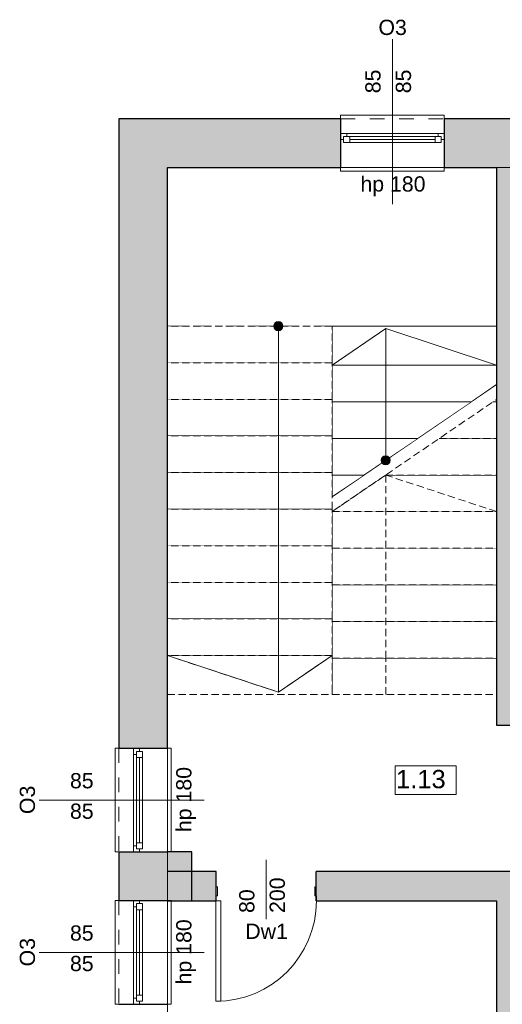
# Model space of a CAD drawing. Header units: centimetres. Extents: x -25572 to 23555, y -2435 to 15405.
# Tile 29 of 134: x 6248 to 6644, y 2173 to 2981. Entities that reach past the tile are written whole.
import ezdxf

# ---------------------------------------------------------------- set-up
doc = ezdxf.new("R2010")
doc.units = ezdxf.units.CM
doc.header["$MEASUREMENT"] = 0
for name, pattern in [('Przerywana', [24, 12, -12]), ('Przerywana gęsta', [9, 6, -3]), ('Wipeout_Contour', [100, 0, -100])]:
    doc.linetypes.add(name, pattern=pattern)
for name, color, linetype, lineweight in [('Nowe_210-A Pomieszczenia_Nr_pióra__41', 7, 'Continuous', 15), ('Nowe_220-A Ściany_Nr_pióra__19', 255, 'Continuous', 0), ('Nowe_220-A Ściany_Nr_pióra__23', 7, 'Continuous', 15), ('Nowe_220-A Ściany_Nr_pióra__27', 7, 'Continuous', 25), ('Nowe_220-A Ściany_Nr_pióra__3', 7, 'Continuous', 13), ('Nowe_220-A Ściany_Nr_pióra__7', 7, 'Continuous', 13), ('Nowe_250-A Schody Pochylnie_Nr_pióra__1', 7, 'Continuous', 13), ('Nowe_250-A Schody Pochylnie_Nr_pióra__11', 7, 'Continuous', 13), ('Nowe_250-A Schody Pochylnie_Nr_pióra__71', 7, 'Continuous', 13), ('Nowe_250-A Schody Pochylnie_Nr_pióra__91', 7, 'Continuous', 13), ('Nowe_450-K Stropy_Nr_pióra__89', 7, 'Continuous', 13)]:
    doc.layers.add(name, color=color, linetype=linetype, lineweight=lineweight)
doc.layers.add('Nowe_220-A Ściany_Nr_pióra__45', color=7, linetype='Continuous', lineweight=15, true_color=0x40a5ff)
doc.layers.add('Nowe_250-A Schody Pochylnie', color=7, linetype='Continuous')
doc.styles.add('STYL_AUTOMATYCZNY_6', font='arial.ttf')

msp = doc.modelspace()

# ---------------------------------------------------------------- hatches: boundary and pattern name
at = {"layer": 'Nowe_220-A Ściany_Nr_pióra__19', "linetype": 'Continuous', "lineweight": 0}
for points in [[(6369.38, 2899.34), (6369.38, 2859.34), (6511.38, 2859.34), (6511.38, 2899.34)], [(6596.38, 2899.34), (6596.38, 2859.34), (6663.38, 2859.34), (6663.38, 2899.34)], [(6663.38, 2414.34), (6639.38, 2402.34), (6663.38, 2402.34)], [(6639.38, 2414.34), (6639.38, 2402.34), (6663.38, 2414.34)], [(6369.38, 2298.34), (6329.38, 2298.34), (6329.38, 2258.47), (6369.38, 2258.47)], [(6369.38, 2258.34), (6389.38, 2258.34), (6389.38, 2298.34), (6369.38, 2298.34)], [(6369.38, 2282.34), (6369.38, 2258.34), (6409.38, 2258.34), (6409.38, 2282.34)], [(6491.38, 2282.34), (6491.38, 2258.34), (6698.38, 2258.34), (6698.38, 2282.34)], [(6663.38, 1683.34), (6663.38, 2258.34), (6639.38, 2258.34), (6639.38, 1683.34)]]:
    msp.add_hatch(color=255, dxfattribs=at).paths.add_polyline_path(points)

# ---------------------------------------------------------------- linework, layer by layer
at = {"layer": 'Nowe_210-A Pomieszczenia_Nr_pióra__41', "color": 7, "linetype": 'Continuous', "lineweight": 15}
for p, q in [((6556.06, 2369.02), (6606.1, 2369.02)), ((6556.06, 2345.44), (6556.06, 2369.02)), ((6606.1, 2369.02), (6606.1, 2345.44)), ((6606.1, 2345.44), (6556.06, 2345.44))]:
    msp.add_line(p, q, dxfattribs=at)
at = {"layer": 'Nowe_220-A Ściany_Nr_pióra__23', "color": 7, "linetype": 'Continuous', "lineweight": 15}
for p, q in [((6516.38, 2887.34), (6511.38, 2887.34)), ((6511.38, 2882.34), (6513.88, 2882.34)), ((6513.88, 2882.34), (6513.88, 2884.84)), ((6513.88, 2884.84), (6516.38, 2884.84)), ((6518.88, 2884.84), (6513.88, 2884.84)), ((6513.88, 2884.84), (6513.88, 2879.84)), ((6516.38, 2884.84), (6516.38, 2887.34)), ((6518.88, 2879.84), (6518.88, 2884.84)), ((6588.88, 2884.84), (6518.88, 2884.84)), ((6518.88, 2882.34), (6588.88, 2882.34)), ((6593.88, 2884.84), (6588.88, 2884.84)), ((6588.88, 2884.84), (6588.88, 2879.84)), ((6596.38, 2887.34), (6591.38, 2887.34)), ((6591.38, 2887.34), (6591.38, 2884.84)), ((6591.38, 2884.84), (6593.88, 2884.84)), ((6593.88, 2884.84), (6593.88, 2882.34)), ((6593.88, 2879.84), (6593.88, 2884.84)), ((6593.88, 2882.34), (6596.38, 2882.34)), ((6513.88, 2879.84), (6518.88, 2879.84)), ((6518.88, 2879.84), (6588.88, 2879.84)), ((6588.88, 2879.84), (6593.88, 2879.84)), ((6341.38, 2378.34), (6341.38, 2383.34)), ((6346.38, 2383.34), (6346.38, 2380.84)), ((6343.88, 2378.34), (6341.38, 2378.34)), ((6346.38, 2380.84), (6343.88, 2380.84)), ((6343.88, 2380.84), (6343.88, 2378.34)), ((6343.88, 2375.84), (6343.88, 2380.84)), ((6343.88, 2380.84), (6348.88, 2380.84)), ((6348.88, 2375.84), (6343.88, 2375.84)), ((6343.88, 2305.84), (6343.88, 2375.84)), ((6346.38, 2375.84), (6346.38, 2305.84)), ((6348.88, 2380.84), (6348.88, 2375.84)), ((6348.88, 2375.84), (6348.88, 2305.84)), ((6341.38, 2298.34), (6341.38, 2303.34)), ((6341.38, 2303.34), (6343.88, 2303.34)), ((6343.88, 2300.84), (6343.88, 2305.84)), ((6343.88, 2305.84), (6348.88, 2305.84)), ((6343.88, 2303.34), (6343.88, 2300.84)), ((6343.88, 2300.84), (6346.38, 2300.84)), ((6348.88, 2300.84), (6343.88, 2300.84)), ((6346.38, 2300.84), (6346.38, 2298.34)), ((6348.88, 2305.84), (6348.88, 2300.84)), ((6409.38, 2269.84), (6409.38, 2258.34)), ((6410.38, 2269.84), (6409.38, 2269.84)), ((6410.38, 2262.34), (6410.38, 2269.84)), ((6490.38, 2269.84), (6490.38, 2262.34)), ((6491.38, 2269.84), (6490.38, 2269.84)), ((6491.38, 2258.34), (6491.38, 2269.84)), ((6409.18, 2258.34), (6409.18, 2262.34)), ((6409.18, 2262.34), (6410.38, 2262.34)), ((6490.38, 2262.34), (6491.58, 2262.34)), ((6491.58, 2262.34), (6491.58, 2258.34)), ((6341.38, 2253.47), (6341.38, 2258.47)), ((6343.88, 2253.47), (6341.38, 2253.47)), ((6346.38, 2255.97), (6343.88, 2255.97)), ((6343.88, 2255.97), (6343.88, 2253.47)), ((6343.88, 2250.97), (6343.88, 2255.97)), ((6343.88, 2255.97), (6348.88, 2255.97)), ((6346.38, 2258.47), (6346.38, 2255.97)), ((6348.88, 2255.97), (6348.88, 2250.97)), ((6409.38, 2258.34), (6409.18, 2258.34)), ((6491.58, 2258.34), (6491.38, 2258.34)), ((6348.88, 2250.97), (6343.88, 2250.97)), ((6343.88, 2180.97), (6343.88, 2250.97)), ((6346.38, 2250.97), (6346.38, 2180.97)), ((6348.88, 2250.97), (6348.88, 2180.97)), ((6343.88, 2175.97), (6343.88, 2180.97)), ((6343.88, 2180.97), (6348.88, 2180.97)), ((6348.88, 2180.97), (6348.88, 2175.97)), ((6341.38, 2173.47), (6341.38, 2178.47)), ((6341.38, 2178.47), (6343.88, 2178.47)), ((6343.88, 2178.47), (6343.88, 2175.97)), ((6343.88, 2175.97), (6346.38, 2175.97)), ((6348.88, 2175.97), (6343.88, 2175.97)), ((6346.38, 2175.97), (6346.38, 2173.47))]:
    msp.add_line(p, q, dxfattribs=at)
at = {"layer": 'Nowe_220-A Ściany_Nr_pióra__27', "color": 7, "linetype": 'Continuous', "lineweight": 25}
for p, q in [((6511.38, 2899.34), (6511.38, 2887.34)), ((6511.38, 2899.34), (6511.38, 2887.34)), ((6596.38, 2899.34), (6596.38, 2887.34)), ((6596.38, 2899.34), (6596.38, 2887.34)), ((6511.38, 2887.34), (6511.38, 2882.34)), ((6511.38, 2887.34), (6511.38, 2882.34)), ((6511.38, 2887.34), (6511.38, 2882.34)), ((6511.38, 2882.34), (6511.38, 2859.34)), ((6511.38, 2882.34), (6511.38, 2859.34)), ((6596.38, 2887.34), (6596.38, 2882.34)), ((6596.38, 2887.34), (6596.38, 2882.34)), ((6596.38, 2887.34), (6596.38, 2882.34)), ((6596.38, 2882.34), (6596.38, 2859.34)), ((6596.38, 2882.34), (6596.38, 2859.34)), ((6329.38, 2383.34), (6341.38, 2383.34)), ((6329.38, 2383.34), (6341.38, 2383.34)), ((6341.38, 2383.34), (6346.38, 2383.34)), ((6341.38, 2383.34), (6346.38, 2383.34)), ((6341.38, 2383.34), (6346.38, 2383.34)), ((6346.38, 2383.34), (6369.38, 2383.34)), ((6346.38, 2383.34), (6369.38, 2383.34)), ((6329.38, 2298.34), (6341.38, 2298.34)), ((6329.38, 2298.34), (6341.38, 2298.34)), ((6341.38, 2298.34), (6346.38, 2298.34)), ((6341.38, 2298.34), (6346.38, 2298.34)), ((6341.38, 2298.34), (6346.38, 2298.34)), ((6346.38, 2298.34), (6369.38, 2298.34)), ((6346.38, 2298.34), (6369.38, 2298.34)), ((6409.38, 2269.84), (6409.38, 2282.34)), ((6409.38, 2269.84), (6409.38, 2282.34)), ((6491.38, 2269.84), (6491.38, 2282.34)), ((6491.38, 2269.84), (6491.38, 2282.34)), ((6409.38, 2258.34), (6409.38, 2269.84)), ((6409.38, 2258.34), (6409.38, 2269.84)), ((6409.38, 2258.34), (6409.38, 2269.84)), ((6491.38, 2258.34), (6491.38, 2269.84)), ((6491.38, 2258.34), (6491.38, 2269.84)), ((6491.38, 2258.34), (6491.38, 2269.84)), ((6329.38, 2258.47), (6341.38, 2258.47)), ((6329.38, 2258.47), (6341.38, 2258.47)), ((6341.38, 2258.47), (6346.38, 2258.47)), ((6341.38, 2258.47), (6346.38, 2258.47)), ((6341.38, 2258.47), (6346.38, 2258.47)), ((6346.38, 2258.47), (6369.38, 2258.47)), ((6346.38, 2258.47), (6369.38, 2258.47)), ((6329.38, 2173.47), (6341.38, 2173.47)), ((6329.38, 2173.47), (6341.38, 2173.47)), ((6341.38, 2173.47), (6346.38, 2173.47)), ((6341.38, 2173.47), (6346.38, 2173.47)), ((6341.38, 2173.47), (6346.38, 2173.47)), ((6346.38, 2173.47), (6369.38, 2173.47)), ((6346.38, 2173.47), (6369.38, 2173.47))]:
    msp.add_line(p, q, dxfattribs=at)
for points in [[(6369.38, 2899.34), (6329.38, 2899.34)], [(6329.38, 2899.34), (6329.38, 2383.34)], [(6511.38, 2899.34), (6369.38, 2899.34)], [(6663.38, 2899.34), (6596.38, 2899.34)], [(6369.38, 2859.34), (6511.38, 2859.34)], [(6596.38, 2859.34), (6639.38, 2859.34)], [(6639.38, 2402.34), (6663.38, 2402.34)], [(6329.38, 2298.34), (6329.38, 2258.47)], [(6389.38, 2298.34), (6369.38, 2298.34)], [(6389.38, 2258.34), (6389.38, 2298.34)], [(6409.38, 2282.34), (6369.38, 2282.34)], [(6698.38, 2282.34), (6491.38, 2282.34)], [(6369.38, 2258.34), (6409.38, 2258.34)], [(6369.38, 2258.34), (6389.38, 2258.34)], [(6491.38, 2258.34), (6639.38, 2258.34)], [(6639.38, 2258.34), (6639.38, 1683.34)]]:
    msp.add_lwpolyline(points, dxfattribs=at)
at = {"layer": 'Nowe_220-A Ściany_Nr_pióra__3', "color": 7, "linetype": 'Continuous', "lineweight": 13}
for p, q in [((6511.38, 2899.34), (6511.38, 2902.34)), ((6511.38, 2902.34), (6596.38, 2902.34)), ((6596.38, 2902.34), (6596.38, 2899.34)), ((6591.38, 2887.34), (6516.38, 2887.34)), ((6518.88, 2879.84), (6588.88, 2879.84)), ((6511.38, 2859.34), (6511.38, 2856.34)), ((6596.38, 2856.34), (6596.38, 2859.34)), ((6511.38, 2856.34), (6596.38, 2856.34)), ((6329.38, 2383.34), (6326.38, 2383.34)), ((6326.38, 2383.34), (6326.38, 2298.34)), ((6369.38, 2383.34), (6372.38, 2383.34)), ((6372.38, 2383.34), (6372.38, 2298.34)), ((6341.38, 2303.34), (6341.38, 2378.34)), ((6348.88, 2375.84), (6348.88, 2305.84)), ((6326.38, 2298.34), (6329.38, 2298.34)), ((6372.38, 2298.34), (6369.38, 2298.34)), ((6329.38, 2258.47), (6326.38, 2258.47)), ((6326.38, 2258.47), (6326.38, 2173.47)), ((6341.38, 2178.47), (6341.38, 2253.47)), ((6369.38, 2258.47), (6372.38, 2258.47)), ((6372.38, 2258.47), (6372.38, 2173.47)), ((6409.18, 2175.94), (6409.18, 2258.34)), ((6409.18, 2258.34), (6413.18, 2258.34)), ((6413.18, 2258.34), (6413.18, 2175.94)), ((6348.88, 2250.97), (6348.88, 2180.97)), ((6326.38, 2173.47), (6329.38, 2173.47)), ((6372.38, 2173.47), (6369.38, 2173.47)), ((6413.18, 2175.94), (6409.18, 2175.94))]:
    msp.add_line(p, q, dxfattribs=at)
at = {"layer": 'Nowe_220-A Ściany_Nr_pióra__3', "color": 7, "linetype": 'Przerywana', "lineweight": 13}
for p, q in [((6511.38, 2899.34), (6596.38, 2899.34)), ((6511.38, 2859.34), (6596.38, 2859.34)), ((6329.38, 2383.34), (6329.38, 2298.34)), ((6369.38, 2383.34), (6369.38, 2298.34)), ((6329.38, 2258.47), (6329.38, 2173.47)), ((6369.38, 2258.47), (6369.38, 2173.47))]:
    msp.add_line(p, q, dxfattribs=at)
at = {"layer": 'Nowe_220-A Ściany_Nr_pióra__3', "color": 7, "linetype": 'Continuous', "lineweight": 13}
msp.add_arc((6409.18, 2258.34), 82.4, 270, 0, dxfattribs=at)
at = {"layer": 'Nowe_220-A Ściany_Nr_pióra__45', "color": 161, "linetype": 'Continuous', "lineweight": 15, "true_color": 0x40a5ff}
for p, q in [((6553.88, 2964.52), (6553.88, 2829.34)), ((6264.2, 2340.84), (6399.38, 2340.84)), ((6450.38, 2243.16), (6450.38, 2291.8)), ((6264.2, 2215.97), (6399.38, 2215.97))]:
    msp.add_line(p, q, dxfattribs=at)
at = {"layer": 'Nowe_250-A Schody Pochylnie_Nr_pióra__1', "color": 7, "linetype": 'Continuous', "lineweight": 13}
for p, q in [((6639.38, 2727.34), (6504.38, 2727.34)), ((6639.38, 2681.49), (6639.38, 2727.34))]:
    msp.add_line(p, q, dxfattribs=at)
at = {"layer": 'Nowe_450-K Stropy_Nr_pióra__89', "color": 7, "linetype": 'Przerywana', "lineweight": 13}
msp.add_lwpolyline([(6369.38, 2729.34), (6639.38, 2729.34), (6639.38, 2859.34), (6369.38, 2859.34)], close=True, dxfattribs=at)
at = {"layer": 'Nowe_450-K Stropy_Nr_pióra__89', "color": 7, "linetype": 'Continuous', "lineweight": 13}
for points in [[(6369.38, 1683.34), (10868.76, 1683.34), (10868.76, 2282.34), (10901.38, 2282.34), (10901.38, 2859.34), (6369.38, 2859.34)], [(6369.38, 1683.34), (10868.76, 1683.34), (10868.76, 2282.34), (10901.38, 2282.34), (10901.38, 2859.34), (6369.38, 2859.34)], [(6369.38, 2859.34), (6369.38, 1683.34), (10868.76, 1683.34), (10868.76, 2282.34), (10901.38, 2282.34), (10901.38, 2859.34)]]:
    msp.add_lwpolyline(points, close=True, dxfattribs=at)

# ---------------------------------------------------------------- texts
at = {"layer": 'Nowe_210-A Pomieszczenia_Nr_pióra__41', "color": 7, "linetype": 'Continuous', "lineweight": 15, "insert": (6581.08, 2365.59), "char_height": 15, "attachment_point": 2, "style": 'STYL_AUTOMATYCZNY_6'}
msp.add_mtext('\\A1;{\\pqc;\\pt0,25;\\fArial|b0|i0|c238|p0;\\W1.000000;1.13\\fArial|b0|i0|c238|p0;\\W1.000000;\\A1{\\H.66x;\\S^  ;}\\fArial|b0|i0|c238|p0;\\W1.000000;\\fArial|b0|i0|c238|p0;\\W1.000000;\\A1{\\H.66x;\\S^  ;}}', dxfattribs=at)
at = {"layer": 'Nowe_220-A Ściany_Nr_pióra__7', "color": 7, "linetype": 'Continuous', "lineweight": 13, "char_height": 12.5, "attachment_point": 7, "style": 'STYL_AUTOMATYCZNY_6'}
for s, insert in [('\\A1;{\\pql;\\pt0;\\fArial|b0|i0|c238|p0;\\W1.000000;O3\\fArial|b0|i0|c238|p0;\\W1.000000;\\fArial|b0|i0|c238|p0;\\W1.000000;\\fArial|b0|i0|c238|p0;\\W1.000000;}', (6542.44, 2967.87)), ('\\A1;{\\pql;\\pt0;\\fArial|b0|i0|c238|p0;\\W1.000000;hp 180\\fArial|b0|i0|c238|p0;\\W1.000000;\\A1{\\H.66x;\\S^  ;}\\fArial|b0|i0|c238|p0;\\W1.000000;\\fArial|b0|i0|c238|p0;\\W1.000000;}', (6527.66, 2835.93)), ('\\A1;{\\pql;\\pt0;\\fArial|b0|i0|c238|p0;\\W1.000000;85\\fArial|b0|i0|c238|p0;\\W1.000000;\\A1{\\H.66x;\\S^  ;}\\fArial|b0|i0|c238|p0;\\W1.000000;\\fArial|b0|i0|c238|p0;\\W1.000000;}', (6289.38, 2346.88)), ('\\A1;{\\pql;\\pt0;\\fArial|b0|i0|c238|p0;\\W1.000000;85\\fArial|b0|i0|c238|p0;\\W1.000000;\\A1{\\H.66x;\\S^  ;}\\fArial|b0|i0|c238|p0;\\W1.000000;\\fArial|b0|i0|c238|p0;\\W1.000000;}', (6289.38, 2321.88)), ('\\A1;{\\pql;\\pt0;\\fArial|b0|i0|c238|p0;\\W1.000000;85\\fArial|b0|i0|c238|p0;\\W1.000000;\\A1{\\H.66x;\\S^  ;}\\fArial|b0|i0|c238|p0;\\W1.000000;\\fArial|b0|i0|c238|p0;\\W1.000000;}', (6289.38, 2222.01)), ('\\A1;{\\pql;\\pt0;\\fArial|b0|i0|c238|p0;\\W1.000000;85\\fArial|b0|i0|c238|p0;\\W1.000000;\\A1{\\H.66x;\\S^  ;}\\fArial|b0|i0|c238|p0;\\W1.000000;\\fArial|b0|i0|c238|p0;\\W1.000000;}', (6289.38, 2197.01)), ('\\A1;{\\pql;\\pt0;\\fArial|b0|i0|c238|p0;\\W1.000000;Dw1\\fArial|b0|i0|c238|p0;\\W1.000000;\\fArial|b0|i0|c238|p0;\\W1.000000;\\fArial|b0|i0|c238|p0;\\W1.000000;}', (6433.23, 2227.09))]:
    msp.add_mtext(s, dxfattribs=dict(at, insert=insert))
at = {"layer": 'Nowe_220-A Ściany_Nr_pióra__7', "color": 7, "linetype": 'Continuous', "lineweight": 13, "char_height": 12.5, "attachment_point": 7, "rotation": 90, "style": 'STYL_AUTOMATYCZNY_6'}
for s, insert in [('\\A1;{\\pql;\\pt0;\\fArial|b0|i0|c238|p0;\\W1.000000;85\\fArial|b0|i0|c238|p0;\\W1.000000;\\A1{\\H.66x;\\S^  ;}\\fArial|b0|i0|c238|p0;\\W1.000000;\\fArial|b0|i0|c238|p0;\\W1.000000;}', (6547.83, 2920.27)), ('\\A1;{\\pql;\\pt0;\\fArial|b0|i0|c238|p0;\\W1.000000;85\\fArial|b0|i0|c238|p0;\\W1.000000;\\A1{\\H.66x;\\S^  ;}\\fArial|b0|i0|c238|p0;\\W1.000000;\\fArial|b0|i0|c238|p0;\\W1.000000;}', (6572.83, 2920.27)), ('\\A1;{\\pql;\\pt0;\\fArial|b0|i0|c238|p0;\\W1.000000;hp 180\\fArial|b0|i0|c238|p0;\\W1.000000;\\A1{\\H.66x;\\S^  ;}\\fArial|b0|i0|c238|p0;\\W1.000000;\\fArial|b0|i0|c238|p0;\\W1.000000;}', (6392.78, 2314.62)), ('\\A1;{\\pql;\\pt0;\\fArial|b0|i0|c238|p0;\\W1.000000;O3\\fArial|b0|i0|c238|p0;\\W1.000000;\\fArial|b0|i0|c238|p0;\\W1.000000;\\fArial|b0|i0|c238|p0;\\W1.000000;}', (6260.84, 2329.4)), ('\\A1;{\\pql;\\pt0;\\fArial|b0|i0|c238|p0;\\W1.000000;200\\fArial|b0|i0|c238|p0;\\W1.000000;\\A1{\\H.66x;\\S^  ;}\\fArial|b0|i0|c238|p0;\\W1.000000;\\fArial|b0|i0|c238|p0;\\W1.000000;}', (6469.33, 2248.34)), ('\\A1;{\\pql;\\pt0;\\fArial|b0|i0|c238|p0;\\W1.000000;80\\fArial|b0|i0|c238|p0;\\W1.000000;\\A1{\\H.66x;\\S^  ;}\\fArial|b0|i0|c238|p0;\\W1.000000;\\fArial|b0|i0|c238|p0;\\W1.000000;}', (6444.33, 2248.34)), ('\\A1;{\\pql;\\pt0;\\fArial|b0|i0|c238|p0;\\W1.000000;hp 180\\fArial|b0|i0|c238|p0;\\W1.000000;\\A1{\\H.66x;\\S^  ;}\\fArial|b0|i0|c238|p0;\\W1.000000;\\fArial|b0|i0|c238|p0;\\W1.000000;}', (6392.78, 2189.75)), ('\\A1;{\\pql;\\pt0;\\fArial|b0|i0|c238|p0;\\W1.000000;O3\\fArial|b0|i0|c238|p0;\\W1.000000;\\fArial|b0|i0|c238|p0;\\W1.000000;\\fArial|b0|i0|c238|p0;\\W1.000000;}', (6260.84, 2204.54))]:
    msp.add_mtext(s, dxfattribs=dict(at, insert=insert))

# ---------------------------------------------------------------- next in the draw order: wipeouts: each hides what was drawn before it
at = {"color": 254, "linetype": 'Wipeout_Contour', "lineweight": 0, "ltscale": 28044.333507}
msp.add_wipeout([(6504.38, 2427.34), (6639.38, 2427.34), (6639.38, 2457.34), (6504.38, 2457.34)], dxfattribs=at).dxf.layer = 'Nowe_250-A Schody Pochylnie'

# ---------------------------------------------------------------- next in the draw order: linework, layer by layer
at = {"layer": 'Nowe_250-A Schody Pochylnie_Nr_pióra__91', "color": 7, "linetype": 'Przerywana gęsta', "lineweight": 13}
for p, q in [((6639.38, 2457.34), (6504.38, 2457.34)), ((6504.38, 2457.34), (6504.38, 2427.34)), ((6639.38, 2427.34), (6639.38, 2457.34)), ((6504.38, 2427.34), (6639.38, 2427.34))]:
    msp.add_line(p, q, dxfattribs=at)

# ---------------------------------------------------------------- next in the draw order: wipeouts: each hides what was drawn before it
at = {"color": 254, "linetype": 'Wipeout_Contour', "lineweight": 0, "ltscale": 28086.364394}
msp.add_wipeout([(6504.38, 2457.34), (6639.38, 2457.34), (6639.38, 2487.34), (6504.38, 2487.34)], dxfattribs=at).dxf.layer = 'Nowe_250-A Schody Pochylnie'

# ---------------------------------------------------------------- next in the draw order: linework, layer by layer
at = {"layer": 'Nowe_250-A Schody Pochylnie_Nr_pióra__11', "color": 7, "linetype": 'Przerywana gęsta', "lineweight": 13}
msp.add_line((6548.38, 2427.34), (6548.38, 2457.34), dxfattribs=at)
at = {"layer": 'Nowe_250-A Schody Pochylnie_Nr_pióra__91', "color": 7, "linetype": 'Przerywana gęsta', "lineweight": 13}
for p, q in [((6639.38, 2487.34), (6504.38, 2487.34)), ((6504.38, 2487.34), (6504.38, 2457.34)), ((6639.38, 2457.34), (6639.38, 2487.34)), ((6504.38, 2457.34), (6639.38, 2457.34))]:
    msp.add_line(p, q, dxfattribs=at)

# ---------------------------------------------------------------- next in the draw order: wipeouts: each hides what was drawn before it
at = {"color": 254, "linetype": 'Wipeout_Contour', "lineweight": 0, "ltscale": 28128.844432}
msp.add_wipeout([(6504.38, 2487.34), (6639.38, 2487.34), (6639.38, 2517.34), (6504.38, 2517.34)], dxfattribs=at).dxf.layer = 'Nowe_250-A Schody Pochylnie'

# ---------------------------------------------------------------- next in the draw order: linework, layer by layer
at = {"layer": 'Nowe_250-A Schody Pochylnie_Nr_pióra__91', "color": 7, "linetype": 'Przerywana gęsta', "lineweight": 13}
for p, q in [((6639.38, 2517.34), (6504.38, 2517.34)), ((6504.38, 2517.34), (6504.38, 2487.34)), ((6639.38, 2487.34), (6639.38, 2517.34)), ((6504.38, 2487.34), (6639.38, 2487.34))]:
    msp.add_line(p, q, dxfattribs=at)

# ---------------------------------------------------------------- next in the draw order: wipeouts: each hides what was drawn before it
at = {"color": 254, "linetype": 'Wipeout_Contour', "lineweight": 0, "ltscale": 28171.771588}
msp.add_wipeout([(6504.38, 2517.34), (6639.38, 2517.34), (6639.38, 2547.34), (6504.38, 2547.34)], dxfattribs=at).dxf.layer = 'Nowe_250-A Schody Pochylnie'

# ---------------------------------------------------------------- next in the draw order: linework, layer by layer
at = {"layer": 'Nowe_250-A Schody Pochylnie_Nr_pióra__91', "color": 7, "linetype": 'Przerywana gęsta', "lineweight": 13}
for p, q in [((6639.38, 2547.34), (6504.38, 2547.34)), ((6504.38, 2547.34), (6504.38, 2517.34)), ((6639.38, 2517.34), (6639.38, 2547.34)), ((6504.38, 2517.34), (6639.38, 2517.34))]:
    msp.add_line(p, q, dxfattribs=at)

# ---------------------------------------------------------------- next in the draw order: wipeouts: each hides what was drawn before it
at = {"color": 254, "linetype": 'Wipeout_Contour', "lineweight": 0, "ltscale": 28215.143821}
msp.add_wipeout([(6504.38, 2547.34), (6639.38, 2547.34), (6639.38, 2577.34), (6504.38, 2577.34)], dxfattribs=at).dxf.layer = 'Nowe_250-A Schody Pochylnie'

# ---------------------------------------------------------------- next in the draw order: linework, layer by layer
at = {"layer": 'Nowe_250-A Schody Pochylnie_Nr_pióra__91', "color": 7, "linetype": 'Przerywana gęsta', "lineweight": 13}
for p, q in [((6639.38, 2577.34), (6504.38, 2577.34)), ((6504.38, 2577.34), (6504.38, 2547.34)), ((6639.38, 2547.34), (6639.38, 2577.34)), ((6504.38, 2547.34), (6639.38, 2547.34))]:
    msp.add_line(p, q, dxfattribs=at)

# ---------------------------------------------------------------- next in the draw order: wipeouts: each hides what was drawn before it
at = {"color": 254, "linetype": 'Wipeout_Contour', "lineweight": 0, "ltscale": 28299.517101}
msp.add_wipeout([(6504.38, 2577.34), (6639.38, 2577.34), (6639.38, 2607.34), (6548.38, 2607.34)], dxfattribs=at).dxf.layer = 'Nowe_250-A Schody Pochylnie'

# ---------------------------------------------------------------- next in the draw order: linework, layer by layer
at = {"layer": 'Nowe_250-A Schody Pochylnie_Nr_pióra__1', "color": 7, "linetype": 'Continuous', "lineweight": 13}
msp.add_line((6504.38, 2727.34), (6504.38, 2589.44), dxfattribs=at)
at = {"layer": 'Nowe_250-A Schody Pochylnie_Nr_pióra__91', "color": 7, "linetype": 'Przerywana gęsta', "lineweight": 13}
for p, q in [((6639.38, 2607.34), (6548.38, 2607.34)), ((6639.38, 2577.34), (6639.38, 2607.34)), ((6504.38, 2577.34), (6639.38, 2577.34))]:
    msp.add_line(p, q, dxfattribs=at)

# ---------------------------------------------------------------- next in the draw order: wipeouts: each hides what was drawn before it
at = {"color": 254, "linetype": 'Wipeout_Contour', "lineweight": 0, "ltscale": 28425.257688}
msp.add_wipeout([(6548.38, 2607.34), (6639.38, 2607.34), (6639.38, 2637.34), (6592.38, 2637.34)], dxfattribs=at).dxf.layer = 'Nowe_250-A Schody Pochylnie'
at = {"color": 254, "linetype": 'Wipeout_Contour', "lineweight": 0, "ltscale": 21040.892549}
msp.add_wipeout([(6504.38, 2607.34), (6504.38, 2589.44), (6530.62, 2607.34)], dxfattribs=at).dxf.layer = 'Nowe_250-A Schody Pochylnie'

# ---------------------------------------------------------------- next in the draw order: linework, layer by layer
at = {"layer": 'Nowe_250-A Schody Pochylnie_Nr_pióra__11', "color": 7, "linetype": 'Continuous', "lineweight": 13}
for p, q in [((6530.62, 2607.34), (6504.38, 2607.34)), ((6504.38, 2607.34), (6504.38, 2589.44))]:
    msp.add_line(p, q, dxfattribs=at)
at = {"layer": 'Nowe_250-A Schody Pochylnie_Nr_pióra__91', "color": 7, "linetype": 'Przerywana gęsta', "lineweight": 13}
for p, q in [((6639.38, 2637.34), (6592.38, 2637.34)), ((6639.38, 2607.34), (6639.38, 2637.34)), ((6548.38, 2607.34), (6639.38, 2607.34))]:
    msp.add_line(p, q, dxfattribs=at)

# ---------------------------------------------------------------- next in the draw order: wipeouts: each hides what was drawn before it
at = {"color": 254, "linetype": 'Wipeout_Contour', "lineweight": 0, "ltscale": 28550.980819}
msp.add_wipeout([(6592.38, 2637.34), (6639.38, 2637.34), (6639.38, 2667.34), (6636.38, 2667.34)], dxfattribs=at).dxf.layer = 'Nowe_250-A Schody Pochylnie'
at = {"color": 254, "linetype": 'Wipeout_Contour', "lineweight": 0, "ltscale": 28142.550874}
msp.add_wipeout([(6504.38, 2607.34), (6530.62, 2607.34), (6574.62, 2637.34), (6504.38, 2637.34)], dxfattribs=at).dxf.layer = 'Nowe_250-A Schody Pochylnie'

# ---------------------------------------------------------------- next in the draw order: hatches: boundary and pattern name
at = {"layer": 'Nowe_250-A Schody Pochylnie_Nr_pióra__71', "linetype": 'Continuous', "lineweight": 13}
msp.add_hatch(color=7, dxfattribs=at).paths.add_polyline_path([(6552.13, 2619.44, 1), (6544.63, 2619.44, 1)])

# ---------------------------------------------------------------- next in the draw order: linework, layer by layer
at = {"layer": 'Nowe_250-A Schody Pochylnie_Nr_pióra__11', "color": 7, "linetype": 'Continuous', "lineweight": 13}
for p, q in [((6574.62, 2637.34), (6504.38, 2637.34)), ((6504.38, 2637.34), (6504.38, 2607.34)), ((6504.38, 2607.34), (6530.62, 2607.34))]:
    msp.add_line(p, q, dxfattribs=at)
at = {"layer": 'Nowe_250-A Schody Pochylnie_Nr_pióra__11', "color": 7, "linetype": 'Przerywana gęsta', "lineweight": 13}
for p, q in [((6548.38, 2607.34), (6504.38, 2577.34)), ((6548.38, 2457.34), (6548.38, 2607.34)), ((6639.38, 2577.34), (6548.38, 2607.34))]:
    msp.add_line(p, q, dxfattribs=at)
at = {"layer": 'Nowe_250-A Schody Pochylnie_Nr_pióra__11', "color": 7, "linetype": 'Continuous', "lineweight": 13}
msp.add_lwpolyline([(6552.13, 2619.44, 1), (6544.63, 2619.44, 1)], format="xyb", close=True, dxfattribs=at)
at = {"layer": 'Nowe_250-A Schody Pochylnie_Nr_pióra__91', "color": 7, "linetype": 'Przerywana gęsta', "lineweight": 13}
for p, q in [((6639.38, 2667.34), (6636.38, 2667.34)), ((6639.38, 2637.34), (6639.38, 2667.34)), ((6592.38, 2637.34), (6639.38, 2637.34))]:
    msp.add_line(p, q, dxfattribs=at)

# ---------------------------------------------------------------- next in the draw order: wipeouts: each hides what was drawn before it
at = {"color": 254, "linetype": 'Wipeout_Contour', "lineweight": 0, "ltscale": 28268.881307}
msp.add_wipeout([(6504.38, 2637.34), (6574.62, 2637.34), (6618.62, 2667.34), (6504.38, 2667.34)], dxfattribs=at).dxf.layer = 'Nowe_250-A Schody Pochylnie'
at = {"color": 254, "linetype": 'Wipeout_Contour', "lineweight": 0, "ltscale": 21462.743262}
msp.add_wipeout([(6636.38, 2667.34), (6639.38, 2667.34), (6639.38, 2669.38)], dxfattribs=at).dxf.layer = 'Nowe_250-A Schody Pochylnie'

# ---------------------------------------------------------------- next in the draw order: linework, layer by layer
at = {"layer": 'Nowe_250-A Schody Pochylnie_Nr_pióra__11', "color": 7, "linetype": 'Continuous', "lineweight": 13}
for p, q in [((6618.62, 2667.34), (6504.38, 2667.34)), ((6504.38, 2667.34), (6504.38, 2637.34)), ((6504.38, 2637.34), (6574.62, 2637.34))]:
    msp.add_line(p, q, dxfattribs=at)
at = {"layer": 'Nowe_250-A Schody Pochylnie_Nr_pióra__91', "color": 7, "linetype": 'Przerywana gęsta', "lineweight": 13}
for p, q in [((6636.38, 2667.34), (6639.38, 2667.34)), ((6639.38, 2667.34), (6639.38, 2669.38))]:
    msp.add_line(p, q, dxfattribs=at)

# ---------------------------------------------------------------- next in the draw order: wipeouts: each hides what was drawn before it
at = {"color": 254, "linetype": 'Wipeout_Contour', "lineweight": 0, "ltscale": 35533.884783}
msp.add_wipeout([(6504.38, 2667.34), (6618.62, 2667.34), (6639.38, 2681.49), (6639.38, 2697.34), (6504.38, 2697.34)], dxfattribs=at).dxf.layer = 'Nowe_250-A Schody Pochylnie'

# ---------------------------------------------------------------- next in the draw order: linework, layer by layer
at = {"layer": 'Nowe_250-A Schody Pochylnie_Nr_pióra__11', "color": 7, "linetype": 'Continuous', "lineweight": 13}
for p, q in [((6639.38, 2697.34), (6504.38, 2697.34)), ((6504.38, 2697.34), (6504.38, 2667.34)), ((6639.38, 2681.49), (6639.38, 2697.34)), ((6504.38, 2589.44), (6639.38, 2681.49)), ((6504.38, 2667.34), (6618.62, 2667.34))]:
    msp.add_line(p, q, dxfattribs=at)
at = {"layer": 'Nowe_250-A Schody Pochylnie_Nr_pióra__11', "color": 7, "linetype": 'Przerywana gęsta', "lineweight": 13}
msp.add_line((6504.38, 2577.34), (6639.38, 2669.38), dxfattribs=at)

# ---------------------------------------------------------------- next in the draw order: wipeouts: each hides what was drawn before it
at = {"color": 254, "linetype": 'Wipeout_Contour', "lineweight": 0, "ltscale": 42671.231838}
msp.add_wipeout([(6504.38, 2697.34), (6639.38, 2697.34), (6639.38, 2727.34), (6639.38, 2729.34), (6504.38, 2729.34), (6504.38, 2727.34)], dxfattribs=at).dxf.layer = 'Nowe_250-A Schody Pochylnie'

# ---------------------------------------------------------------- next in the draw order: hatches: boundary and pattern name
at = {"layer": 'Nowe_220-A Ściany_Nr_pióra__19', "linetype": 'Continuous', "lineweight": 0}
msp.add_hatch(color=255, dxfattribs=at).paths.add_polyline_path([(6663.38, 2414.34), (6663.38, 2859.34), (6639.38, 2859.34), (6639.38, 2414.34)])

# ---------------------------------------------------------------- next in the draw order: linework, layer by layer
at = {"layer": 'Nowe_220-A Ściany_Nr_pióra__27', "color": 7, "linetype": 'Continuous', "lineweight": 25}
msp.add_lwpolyline([(6639.38, 2859.34), (6639.38, 2402.34)], dxfattribs=at)
at = {"layer": 'Nowe_250-A Schody Pochylnie_Nr_pióra__11', "color": 7, "linetype": 'Continuous', "lineweight": 13}
for p, q in [((6639.38, 2729.34), (6504.38, 2729.34)), ((6504.38, 2729.34), (6504.38, 2727.34)), ((6639.38, 2727.34), (6639.38, 2729.34)), ((6504.38, 2727.34), (6504.38, 2697.34)), ((6548.38, 2727.34), (6504.38, 2697.34)), ((6548.38, 2697.34), (6548.38, 2727.34)), ((6639.38, 2697.34), (6548.38, 2727.34)), ((6639.38, 2697.34), (6639.38, 2727.34)), ((6504.38, 2697.34), (6639.38, 2697.34)), ((6548.38, 2619.44), (6548.38, 2697.34))]:
    msp.add_line(p, q, dxfattribs=at)

# ---------------------------------------------------------------- next in the draw order: wipeouts: each hides what was drawn before it
at = {"color": 254, "linetype": 'Wipeout_Contour', "lineweight": 0, "ltscale": 27943.328514}
msp.add_wipeout([(6504.38, 2729.34), (6369.38, 2729.34), (6369.38, 2699.34), (6504.38, 2699.34)], dxfattribs=at).dxf.layer = 'Nowe_250-A Schody Pochylnie'

# ---------------------------------------------------------------- next in the draw order: hatches: boundary and pattern name
at = {"layer": 'Nowe_250-A Schody Pochylnie_Nr_pióra__71', "linetype": 'Continuous', "lineweight": 13}
msp.add_hatch(color=7, dxfattribs=at).paths.add_polyline_path([(6456.63, 2729.34, 1), (6464.13, 2729.34, 1)])

# ---------------------------------------------------------------- next in the draw order: linework, layer by layer
at = {"layer": 'Nowe_250-A Schody Pochylnie_Nr_pióra__11', "color": 7, "linetype": 'Continuous', "lineweight": 13}
msp.add_lwpolyline([(6456.63, 2729.34, 1), (6464.13, 2729.34, 1)], format="xyb", close=True, dxfattribs=at)
at = {"layer": 'Nowe_250-A Schody Pochylnie_Nr_pióra__91', "color": 7, "linetype": 'Przerywana gęsta', "lineweight": 13}
for p, q in [((6504.38, 2729.34), (6369.38, 2729.34)), ((6369.38, 2729.34), (6369.38, 2699.34)), ((6504.38, 2699.34), (6504.38, 2729.34)), ((6369.38, 2699.34), (6504.38, 2699.34))]:
    msp.add_line(p, q, dxfattribs=at)

# ---------------------------------------------------------------- next in the draw order: wipeouts: each hides what was drawn before it
at = {"color": 254, "linetype": 'Wipeout_Contour', "lineweight": 0, "ltscale": 27896.918312}
msp.add_wipeout([(6504.38, 2699.34), (6369.38, 2699.34), (6369.38, 2669.34), (6504.38, 2669.34)], dxfattribs=at).dxf.layer = 'Nowe_250-A Schody Pochylnie'

# ---------------------------------------------------------------- next in the draw order: linework, layer by layer
at = {"layer": 'Nowe_250-A Schody Pochylnie_Nr_pióra__11', "color": 7, "linetype": 'Przerywana gęsta', "lineweight": 13}
msp.add_line((6460.38, 2729.34), (6460.38, 2699.34), dxfattribs=at)
at = {"layer": 'Nowe_250-A Schody Pochylnie_Nr_pióra__11', "color": 7, "linetype": 'Continuous', "lineweight": 13}
msp.add_line((6460.38, 2729.34), (6460.38, 2699.34), dxfattribs=at)
at = {"layer": 'Nowe_250-A Schody Pochylnie_Nr_pióra__91', "color": 7, "linetype": 'Przerywana gęsta', "lineweight": 13}
for p, q in [((6504.38, 2699.34), (6369.38, 2699.34)), ((6369.38, 2699.34), (6369.38, 2669.34)), ((6504.38, 2669.34), (6504.38, 2699.34)), ((6369.38, 2669.34), (6504.38, 2669.34))]:
    msp.add_line(p, q, dxfattribs=at)

# ---------------------------------------------------------------- next in the draw order: wipeouts: each hides what was drawn before it
at = {"color": 254, "linetype": 'Wipeout_Contour', "lineweight": 0, "ltscale": 27850.94783}
msp.add_wipeout([(6504.38, 2669.34), (6369.38, 2669.34), (6369.38, 2639.34), (6504.38, 2639.34)], dxfattribs=at).dxf.layer = 'Nowe_250-A Schody Pochylnie'

# ---------------------------------------------------------------- next in the draw order: linework, layer by layer
at = {"layer": 'Nowe_250-A Schody Pochylnie_Nr_pióra__91', "color": 7, "linetype": 'Przerywana gęsta', "lineweight": 13}
for p, q in [((6504.38, 2669.34), (6369.38, 2669.34)), ((6369.38, 2669.34), (6369.38, 2639.34)), ((6504.38, 2639.34), (6504.38, 2669.34)), ((6369.38, 2639.34), (6504.38, 2639.34))]:
    msp.add_line(p, q, dxfattribs=at)

# ---------------------------------------------------------------- next in the draw order: wipeouts: each hides what was drawn before it
at = {"color": 254, "linetype": 'Wipeout_Contour', "lineweight": 0, "ltscale": 27805.419252}
msp.add_wipeout([(6504.38, 2639.34), (6369.38, 2639.34), (6369.38, 2609.34), (6504.38, 2609.34)], dxfattribs=at).dxf.layer = 'Nowe_250-A Schody Pochylnie'

# ---------------------------------------------------------------- next in the draw order: linework, layer by layer
at = {"layer": 'Nowe_250-A Schody Pochylnie_Nr_pióra__91', "color": 7, "linetype": 'Przerywana gęsta', "lineweight": 13}
for p, q in [((6504.38, 2639.34), (6369.38, 2639.34)), ((6369.38, 2639.34), (6369.38, 2609.34)), ((6504.38, 2609.34), (6504.38, 2639.34)), ((6369.38, 2609.34), (6504.38, 2609.34))]:
    msp.add_line(p, q, dxfattribs=at)

# ---------------------------------------------------------------- next in the draw order: wipeouts: each hides what was drawn before it
at = {"color": 254, "linetype": 'Wipeout_Contour', "lineweight": 0, "ltscale": 27760.334751}
msp.add_wipeout([(6504.38, 2609.34), (6369.38, 2609.34), (6369.38, 2579.34), (6504.38, 2579.34)], dxfattribs=at).dxf.layer = 'Nowe_250-A Schody Pochylnie'

# ---------------------------------------------------------------- next in the draw order: linework, layer by layer
at = {"layer": 'Nowe_250-A Schody Pochylnie_Nr_pióra__91', "color": 7, "linetype": 'Przerywana gęsta', "lineweight": 13}
for p, q in [((6504.38, 2609.34), (6369.38, 2609.34)), ((6369.38, 2609.34), (6369.38, 2579.34)), ((6504.38, 2579.34), (6504.38, 2609.34)), ((6369.38, 2579.34), (6504.38, 2579.34))]:
    msp.add_line(p, q, dxfattribs=at)

# ---------------------------------------------------------------- next in the draw order: wipeouts: each hides what was drawn before it
at = {"color": 254, "linetype": 'Wipeout_Contour', "lineweight": 0, "ltscale": 27715.696495}
msp.add_wipeout([(6504.38, 2579.34), (6369.38, 2579.34), (6369.38, 2549.34), (6504.38, 2549.34)], dxfattribs=at).dxf.layer = 'Nowe_250-A Schody Pochylnie'

# ---------------------------------------------------------------- next in the draw order: linework, layer by layer
at = {"layer": 'Nowe_250-A Schody Pochylnie_Nr_pióra__91', "color": 7, "linetype": 'Przerywana gęsta', "lineweight": 13}
for p, q in [((6504.38, 2579.34), (6369.38, 2579.34)), ((6369.38, 2579.34), (6369.38, 2549.34)), ((6504.38, 2549.34), (6504.38, 2579.34)), ((6369.38, 2549.34), (6504.38, 2549.34))]:
    msp.add_line(p, q, dxfattribs=at)

# ---------------------------------------------------------------- next in the draw order: wipeouts: each hides what was drawn before it
at = {"color": 254, "linetype": 'Wipeout_Contour', "lineweight": 0, "ltscale": 27671.506645}
msp.add_wipeout([(6504.38, 2549.34), (6369.38, 2549.34), (6369.38, 2519.34), (6504.38, 2519.34)], dxfattribs=at).dxf.layer = 'Nowe_250-A Schody Pochylnie'

# ---------------------------------------------------------------- next in the draw order: linework, layer by layer
at = {"layer": 'Nowe_250-A Schody Pochylnie_Nr_pióra__91', "color": 7, "linetype": 'Przerywana gęsta', "lineweight": 13}
for p, q in [((6504.38, 2549.34), (6369.38, 2549.34)), ((6369.38, 2549.34), (6369.38, 2519.34)), ((6504.38, 2519.34), (6504.38, 2549.34)), ((6369.38, 2519.34), (6504.38, 2519.34))]:
    msp.add_line(p, q, dxfattribs=at)

# ---------------------------------------------------------------- next in the draw order: wipeouts: each hides what was drawn before it
at = {"color": 254, "linetype": 'Wipeout_Contour', "lineweight": 0, "ltscale": 27627.767353}
msp.add_wipeout([(6504.38, 2519.34), (6369.38, 2519.34), (6369.38, 2489.34), (6504.38, 2489.34)], dxfattribs=at).dxf.layer = 'Nowe_250-A Schody Pochylnie'

# ---------------------------------------------------------------- next in the draw order: linework, layer by layer
at = {"layer": 'Nowe_250-A Schody Pochylnie_Nr_pióra__91', "color": 7, "linetype": 'Przerywana gęsta', "lineweight": 13}
for p, q in [((6504.38, 2519.34), (6369.38, 2519.34)), ((6369.38, 2519.34), (6369.38, 2489.34)), ((6504.38, 2489.34), (6504.38, 2519.34)), ((6369.38, 2489.34), (6504.38, 2489.34))]:
    msp.add_line(p, q, dxfattribs=at)

# ---------------------------------------------------------------- next in the draw order: wipeouts: each hides what was drawn before it
at = {"color": 254, "linetype": 'Wipeout_Contour', "lineweight": 0, "ltscale": 27584.480762}
msp.add_wipeout([(6504.38, 2489.34), (6369.38, 2489.34), (6369.38, 2459.34), (6504.38, 2459.34)], dxfattribs=at).dxf.layer = 'Nowe_250-A Schody Pochylnie'

# ---------------------------------------------------------------- next in the draw order: linework, layer by layer
at = {"layer": 'Nowe_250-A Schody Pochylnie_Nr_pióra__91', "color": 7, "linetype": 'Przerywana gęsta', "lineweight": 13}
for p, q in [((6504.38, 2489.34), (6369.38, 2489.34)), ((6369.38, 2489.34), (6369.38, 2459.34)), ((6504.38, 2459.34), (6504.38, 2489.34)), ((6369.38, 2459.34), (6504.38, 2459.34))]:
    msp.add_line(p, q, dxfattribs=at)

# ---------------------------------------------------------------- next in the draw order: wipeouts: each hides what was drawn before it
at = {"color": 254, "linetype": 'Wipeout_Contour', "lineweight": 0, "ltscale": 41300.10469}
msp.add_wipeout([(6504.38, 2459.34), (6369.38, 2459.34), (6369.38, 2429.34), (6369.38, 2427.34), (6504.38, 2427.34), (6504.38, 2429.34)], dxfattribs=at).dxf.layer = 'Nowe_250-A Schody Pochylnie'

# ---------------------------------------------------------------- next in the draw order: hatches: boundary and pattern name
at = {"layer": 'Nowe_220-A Ściany_Nr_pióra__19', "linetype": 'Continuous', "lineweight": 0}
msp.add_hatch(color=255, dxfattribs=at).paths.add_polyline_path([(6329.38, 2383.34), (6369.38, 2383.34), (6369.38, 2899.34), (6329.38, 2899.34)])

# ---------------------------------------------------------------- next in the draw order: linework, layer by layer
at = {"layer": 'Nowe_220-A Ściany_Nr_pióra__27', "color": 7, "linetype": 'Continuous', "lineweight": 25}
msp.add_lwpolyline([(6369.38, 2383.34), (6369.38, 2859.34)], dxfattribs=at)
at = {"layer": 'Nowe_250-A Schody Pochylnie_Nr_pióra__11', "color": 7, "linetype": 'Przerywana gęsta', "lineweight": 13}
for p, q in [((6460.38, 2699.34), (6460.38, 2459.34)), ((6369.38, 2459.34), (6460.38, 2429.34)), ((6460.38, 2459.34), (6460.38, 2429.34)), ((6460.38, 2429.34), (6504.38, 2459.34))]:
    msp.add_line(p, q, dxfattribs=at)
at = {"layer": 'Nowe_250-A Schody Pochylnie_Nr_pióra__11', "color": 7, "linetype": 'Continuous', "lineweight": 13}
for p, q in [((6460.38, 2699.34), (6460.38, 2459.34)), ((6369.38, 2459.34), (6460.38, 2429.34)), ((6460.38, 2459.34), (6460.38, 2429.34)), ((6460.38, 2429.34), (6504.38, 2459.34))]:
    msp.add_line(p, q, dxfattribs=at)
at = {"layer": 'Nowe_250-A Schody Pochylnie_Nr_pióra__91', "color": 7, "linetype": 'Przerywana gęsta', "lineweight": 13}
for p, q in [((6504.38, 2459.34), (6369.38, 2459.34)), ((6369.38, 2459.34), (6369.38, 2429.34)), ((6504.38, 2429.34), (6504.38, 2459.34)), ((6369.38, 2429.34), (6369.38, 2427.34)), ((6369.38, 2427.34), (6504.38, 2427.34)), ((6504.38, 2427.34), (6504.38, 2429.34))]:
    msp.add_line(p, q, dxfattribs=at)

doc.saveas('drawing.dxf')
